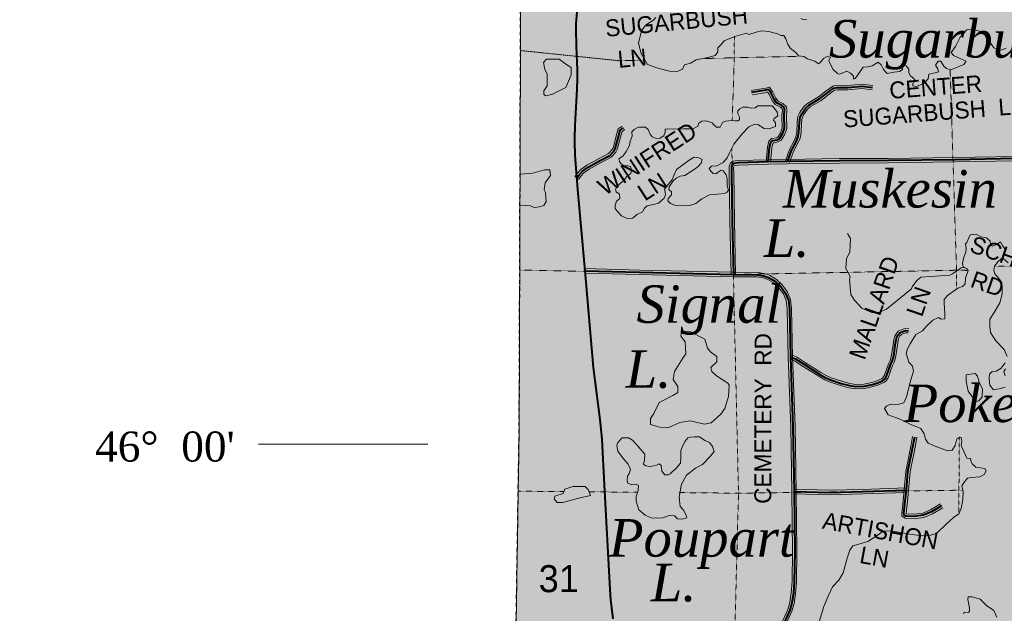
# Model space of a CAD drawing. Extents: x 290250 to 590026, y 44066 to 275711.
# Tile 14 of 121: x 317358 to 340971, y 132829 to 147059. Entities that reach past the tile are written whole.
import ezdxf

# ---------------------------------------------------------------- set-up
doc = ezdxf.new("R2010")
doc.units = 0
doc.header["$MEASUREMENT"] = 0
doc.linetypes.add('Wisdot1', pattern=[0.0625, 0.03125, -0.03125])
doc.linetypes.add('Wisdot4', pattern=[0.28125, 0.125, -0.0625, 0.03125, -0.0625])
for name, color, linetype, lineweight in [('C_bnd_county', 240, 'Wisdot4', 25), ('C_bnd_section', 240, 'Wisdot1', 15), ('C_indian_res_bnd', 240, 'Continuous', 9), ('C_indian_res_bnd_fill', 248, 'Continuous', 25), ('C_indian_res_bnd_on_island_fill', 248, 'Continuous', 25), ('C_island', 240, 'Continuous', 9), ('C_lake', 240, 'Continuous', 9), ('C_lake_fill', 247, 'Continuous', 25), ('C_per_lat_long', 240, 'Continuous', 9), ('C_per_txt_blk', 240, 'Continuous', 20), ('C_river_single', 242, 'Continuous', 13), ('C_sth', 240, 'Continuous', 40), ('C_twnrd', 240, 'Continuous', 13), ('C_twnrd_txt', 240, 'Continuous', 13)]:
    doc.layers.add(name, color=color, linetype=linetype, lineweight=lineweight)
doc.layers.add('C_bnd_section_line_txt', color=240, linetype='Continuous')
doc.layers.add('C_lake_txt', color=240, linetype='Continuous')
doc.layers.add('C_indian_res_bnd_on_island', color=7, linetype='Continuous', lineweight=13, true_color=0xcdcdcd)
doc.layers.add('C_twnrd_mask', color=7, linetype='Continuous', lineweight=40, true_color=0xffffff)
doc.layers.add('C_island_fill', color=7, linetype='Continuous', true_color=0xffffff)
doc.styles.add('Source Sans Pro', font='SourceSansPro-Regular.ttf')
doc.styles.add('Times New Roman', font='times.ttf')
doc.styles.add('Times New Roman Italic', font='timesi.ttf')

# ---------------------------------------------------------------- blocks, each defined once
blk = doc.blocks.new('Map-hatch-to-back')
at = {"layer": 'C_indian_res_bnd_fill'}
h = blk.add_hatch(color=256, dxfattribs=at)
h.dxf.hatch_style = 1
h.paths.add_polyline_path([(315612, 99695), (315565, 105054), (315349, 110315), (315501, 112342), (315411, 117333), (315381, 121774), (315393, 126198), (315379, 130583), (325282, 130554), (327046, 130543), (329232, 130517), (329338, 137274), (329421, 162232), (334487, 162268), (339788, 162304), (345127, 162325), (350297, 162324), (355618, 162319), (358372, 162309), (360725, 162346), (364605, 162302), (367808, 162281), (371603, 162278), (371658, 156563), (371656, 152573), (371611, 145991), (371585, 140795), (371567, 135631), (371536, 133577), (371630, 130397), (372912, 130398), (372908, 126396), (372672, 121323), (372437, 115922), (372511, 110725), (372805, 99851), (367511, 99812), (359990, 99867), (359286, 99853), (358491, 99837), (346810, 99854), (341459, 99835), (331018, 99901), (325600, 99818)])
at = {"layer": 'C_indian_res_bnd_on_island_fill'}
h = blk.add_hatch(color=256, dxfattribs=at)
h.dxf.hatch_style = 1
h.paths.add_polyline_path([(340055, 138548), (340271, 138580), (340329, 138513), (340370, 138371), (340444, 138204), (340443, 138021), (340359, 137921), (340284, 137905), (340102, 138156), (340053, 138390)])
at = {"layer": 'C_island_fill'}
h = blk.add_hatch(color=256, dxfattribs=at)
h.dxf.hatch_style = 1
h.paths.add_polyline_path([(340055, 138548), (340271, 138580), (340329, 138513), (340370, 138371), (340444, 138204), (340443, 138021), (340359, 137921), (340284, 137905), (340102, 138156), (340053, 138390)])
at = {"layer": 'C_lake_fill'}
h = blk.add_hatch(color=256, dxfattribs=at)
h.dxf.hatch_style = 1
h.paths.add_polyline_path([(332356, 146914), (332273, 146790), (332200, 146498), (332263, 146246), (332412, 145984), (332665, 145898), (332942, 145821), (333111, 145806), (333257, 145870), (333305, 145973), (333448, 146017), (333583, 146095), (333859, 146155), (334038, 146199), (334101, 146288), (334098, 146385), (334178, 146466), (334253, 146555), (334509, 146657), (334788, 146732), (334848, 146707), (335018, 146763), (335158, 146795), (335323, 146772), (335528, 146716), (335612, 146676), (335682, 146678), (335728, 146597), (335783, 146473), (335845, 146370), (335973, 146272), (336038, 146195), (336164, 146176), (336248, 146120), (336426, 146063), (336514, 145999), (336559, 146039), (336642, 146136), (336720, 146174), (336802, 146157), (336766, 146081), (336775, 146031), (336870, 145861), (336971, 145770), (337014, 145756), (337080, 145774), (337192, 145828), (337284, 145780), (337353, 145708), (337351, 145637), (337397, 145651), (337454, 145735), (337589, 145923), (337698, 145930), (337803, 145949), (337945, 146040), (338014, 145975), (338064, 145879), (338113, 145814), (338161, 145772), (338324, 145797), (338465, 145813), (338526, 145870), (338527, 145964), (338617, 145955), (338678, 145871), (338681, 145793), (338710, 145719), (338823, 145625), (338775, 145521), (338773, 145470), (338863, 145458), (339041, 145530), (339143, 145643), (339160, 145753), (339315, 145781), (339389, 145811), (339375, 145877), (339317, 145965), (339385, 146065), (339447, 146067), (339521, 145944), (339582, 145887), (339689, 145855), (340002, 145987), (340058, 146063), (339911, 146129), (339756, 146198), (339699, 146275), (339804, 146419), (339911, 146642), (340070, 146815), (340194, 146835), (340431, 146768), (340532, 146661), (340610, 146542), (340717, 146385), (340891, 146332), (341019, 146379), (341130, 146457), (341237, 146664), (341232, 146820), (341212, 146949), (341109, 147118), (341136, 147271), (341179, 147527), (341099, 147750), (341035, 147852), (340953, 147865), (340793, 147828), (340353, 147654), (340127, 147600), (339880, 147628), (339584, 147587), (339279, 147444), (339147, 147413), (338900, 147401), (338636, 147487), (338373, 147623), (338157, 147648), (338045, 147719), (338001, 147757), (337867, 147796), (337672, 147774), (337377, 147667), (337244, 147565), (337001, 147306), (336934, 147214), (336846, 147153), (336727, 147196), (336643, 147233), (336577, 147231), (336435, 147136), (336234, 147067), (336156, 147053), (336088, 147086), (336027, 147170), (335974, 147223), (335821, 147238), (335718, 147270), (335662, 147315), (335601, 147404), (335566, 147528), (335529, 147553), (335444, 147532), (335280, 147398), (335063, 147207), (334777, 147100), (334534, 147108), (334264, 147205), (333929, 147410), (333781, 147511), (333639, 147550), (333522, 147546), (333393, 147530), (333248, 147557), (333067, 147571), (333009, 147565), (332934, 147555), (332808, 147469), (332728, 147384), (332670, 147241), (332616, 147114), (332555, 147046), (332386, 146943)])
h = blk.add_hatch(color=256, dxfattribs=at)
h.dxf.hatch_style = 1
h.paths.add_polyline_path([(330454, 145437), (330120, 145264), (329970, 145232), (329928, 145274), (329929, 145357), (330005, 145474), (330006, 145757), (329949, 145866), (329916, 146032), (329992, 146115), (330292, 146113), (330458, 145995), (330583, 145911), (330581, 145736)])
h = blk.add_hatch(color=256, dxfattribs=at)
h.dxf.hatch_style = 1
h.paths.add_polyline_path([(332987, 142862), (332908, 142773), (332898, 142714), (332963, 142653), (333113, 142599), (333426, 142605), (333577, 142649), (333718, 142763), (333899, 142859), (334095, 142873), (334259, 142890), (334324, 142923), (334358, 142971), (334323, 143076), (334322, 143240), (334299, 143337), (334226, 143433), (334182, 143455), (334105, 143406), (334056, 143365), (333989, 143375), (333933, 143428), (333895, 143493), (333952, 143546), (334077, 143554), (334227, 143633), (334326, 143749), (334381, 143865), (334484, 144075), (334683, 144320), (334842, 144494), (334977, 144557), (335056, 144544), (335208, 144454), (335329, 144446), (335480, 144498), (335482, 144584), (335432, 144653), (335455, 144693), (335543, 144755), (335524, 144844), (335467, 144925), (335406, 144993), (335336, 144995), (335242, 144992), (335175, 144990), (335062, 144994), (334997, 144945), (334907, 144938), (334824, 144963), (334703, 144959), (334626, 144918), (334584, 144877), (334582, 144799), (334620, 144722), (334622, 144659), (334584, 144635), (334517, 144632), (334438, 144646), (334283, 144625), (334209, 144591), (334158, 144480), (334072, 144485), (334007, 144542), (333963, 144584), (333876, 144620), (333797, 144633), (333715, 144623), (333642, 144578), (333621, 144503), (333513, 144444), (333415, 144445), (333278, 144441), (333044, 144438), (332899, 144445), (332836, 144435), (332839, 144361), (332802, 144277), (332710, 144220), (332624, 144209), (332525, 144249), (332476, 144314), (332433, 144430), (332365, 144483), (332201, 144482), (332097, 144427), (332040, 144367), (332043, 144265), (331996, 144146), (331984, 144040), (331906, 143897), (331827, 143792), (331727, 143723), (331745, 143657), (331770, 143622), (331850, 143558), (331948, 143557), (332003, 143536), (332033, 143466), (332016, 143368), (331913, 143294), (331846, 143202), (331769, 143137), (331678, 143052), (331649, 142992), (331666, 142930), (331742, 142877), (331753, 142776), (331673, 142711), (331641, 142608), (331639, 142534), (331684, 142472), (331794, 142354), (331929, 142292), (332066, 142300), (332161, 142385), (332295, 142456), (332340, 142544), (332409, 142593), (332556, 142625), (332676, 142664), (332810, 142782), (332847, 142857), (332841, 142924), (332823, 142993), (332898, 143102), (332996, 143210), (333113, 143465), (333415, 143693), (333535, 143760), (333644, 143751), (333724, 143711), (333704, 143616), (333628, 143539), (333532, 143466), (333448, 143412), (333306, 143322), (333200, 143311), (333104, 143261), (333028, 143196), (332930, 143056), (332929, 142989), (332989, 142936)])
h = blk.add_hatch(color=256, dxfattribs=at)
h.dxf.hatch_style = 1
h.paths.add_polyline_path([(329359, 143352), (329666, 143376), (329941, 143457), (330075, 143456), (330090, 143323), (329956, 143149), (329938, 142982), (329971, 142915), (329986, 142699), (329927, 142607), (329827, 142575), (329693, 142559), (329610, 142593), (329369, 142611), (329356, 142609)])
h = blk.add_hatch(color=256, dxfattribs=at)
h.dxf.hatch_style = 1
h.paths.add_polyline_path([(341148, 133844), (341313, 133833), (341525, 133804), (341658, 133816), (341795, 133809), (341956, 133693), (342114, 133627), (342255, 133628), (342388, 133632), (342513, 133522), (342675, 133480), (342826, 133520), (343014, 133628), (343082, 133724), (343048, 133801), (342983, 133870), (342954, 133947), (342949, 134096), (342931, 134173), (342858, 134238), (342643, 134247), (342447, 134252), (342354, 134351), (342324, 134554), (342380, 134896), (342446, 135028), (342522, 135093), (342612, 135092), (342648, 135077), (342654, 135011), (342711, 134930), (342839, 134856), (342898, 134732), (342948, 134503), (342954, 134448), (342955, 134401), (343062, 134350), (343165, 134330), (343366, 134414), (343532, 134470), (343581, 134538), (343627, 134830), (343614, 134978), (343542, 135027), (343400, 134952), (343292, 135015), (343341, 135087), (343389, 135155), (343305, 135215), (343221, 135287), (343245, 135409), (343309, 135587), (343383, 135605), (343458, 135580), (343523, 135512), (343621, 135499), (343734, 135542), (343803, 135689), (343908, 135849), (344090, 136031), (344180, 136033), (344315, 135987), (344419, 136037), (344467, 136117), (344475, 136250), (344456, 136457), (344407, 136796), (344320, 137076), (344231, 137284), (344218, 137464), (344196, 137659), (344117, 137805), (343935, 137972), (343732, 138205), (343583, 138345), (343306, 138458), (343048, 138449), (342664, 138441), (342622, 138428), (342593, 138345), (342599, 138263), (342714, 138228), (342795, 138136), (342840, 137957), (342781, 137850), (342716, 137801), (342618, 137782), (342452, 137851), (342339, 137942), (342270, 138155), (342203, 138298), (342142, 138386), (342041, 138477), (341951, 138607), (341888, 138738), (341807, 138810), (341669, 138861), (341423, 138837), (341170, 138775), (341001, 138691), (340960, 138623), (340994, 138518), (341112, 138385), (341064, 138309), (340991, 138248), (340844, 138208), (340715, 138189), (340626, 138295), (340605, 138448), (340618, 138558), (340678, 138622), (340779, 138637), (340899, 138703), (340988, 138835), (341029, 138927), (341039, 138986), (340967, 139152), (340765, 139357), (340637, 139557), (340621, 139701), (340627, 139878), (340724, 140037), (340861, 140273), (340921, 140490), (340917, 140635), (340909, 140760), (340839, 140851), (340742, 140970), (340716, 141055), (340732, 141154), (340823, 141262), (340895, 141327), (340946, 141336), (341066, 141227), (341210, 141262), (341279, 141316), (341256, 141424), (341128, 141495), (341002, 141542), (340928, 141645), (340878, 141734), (340802, 141677), (340690, 141626), (340642, 141664), (340631, 141746), (340543, 141829), (340405, 141856), (340297, 141915), (340149, 141903), (340109, 141812), (340069, 141716), (340042, 141688), (340057, 141571), (340044, 141492), (339990, 141338), (339967, 141216), (339981, 141134), (340065, 141094), (340101, 141048), (340037, 140862), (340029, 140724), (339968, 140664), (339860, 140621), (339607, 140445), (339528, 140352), (339531, 140266), (339543, 140012), (339543, 139887), (339453, 139876), (339393, 139921), (339254, 139858), (339109, 139720), (339007, 139604), (338846, 139509), (338712, 139289), (338649, 139166), (338614, 139055), (338679, 138849), (338772, 138754), (338791, 138634), (338731, 138428), (338626, 138021), (338560, 137878), (338421, 137835), (338240, 137845), (338144, 137795), (338095, 137735), (338186, 137589), (338360, 137520), (338491, 137477), (338710, 137362), (338967, 137257), (339049, 137134), (339077, 137002), (339143, 136906), (339353, 136822), (339610, 136721), (339719, 136740), (339790, 136852), (339836, 137010), (339867, 137030), (339905, 137055), (339933, 137040), (339955, 136951), (339939, 136848), (340070, 136551), (340160, 136538), (340174, 136460), (340207, 136403), (340284, 136335), (340504, 136298), (340537, 136245), (340485, 136153), (340381, 136099), (340182, 136081), (340089, 136066), (340013, 135981), (339950, 135882), (339985, 135757), (339976, 135553), (339939, 135345), (339881, 135214), (339750, 135123), (339579, 134969), (339347, 134743), (339169, 134694), (338989, 134685), (338702, 134726), (338383, 134783), (338230, 134806), (338062, 134797), (337924, 134694), (337694, 134550), (337426, 134471), (337337, 134449), (337270, 134345), (337205, 134147), (337110, 133803), (337002, 133624), (336847, 133462), (336748, 133240), (336642, 132994), (336533, 132626), (336503, 132308), (336456, 132076), (336443, 131864), (336461, 131668), (336517, 131388), (336522, 131200), (336488, 131047), (336296, 130915), (336113, 130773), (335855, 130647), (335616, 130518), (335454, 130317), (335417, 130238), (335439, 130168), (335507, 130123), (335580, 130157), (335764, 130280), (335878, 130291), (335996, 130252), (336062, 130137), (336078, 130008), (336059, 129862), (335916, 129693), (335809, 129490), (335819, 129416), (335906, 129372), (335989, 129363), (336043, 129509), (336094, 129617), (336167, 129658), (336321, 129643), (336445, 129534), (336401, 129446), (336284, 129188), (336263, 129101), (336288, 129043), (336367, 129030), (336449, 129029), (336478, 129002), (336553, 128954), (336638, 128760), (336664, 128428), (336709, 128359), (336766, 128302), (336864, 128396), (336934, 128409), (336989, 128282), (336992, 128078), (336964, 127976), (336883, 127926), (336833, 127913), (336771, 127989), (336718, 128086), (336650, 128126), (336530, 128091), (336514, 128087), (336441, 128049), (336355, 128051), (336240, 128086), (336182, 128081), (336132, 128024), (336088, 127952), (335968, 127913), (335849, 127839), (335766, 127727), (335644, 127504), (335518, 127382), (335347, 127224), (335284, 127109), (335095, 126895), (334967, 126731), (334823, 126711), (334591, 126739), (334473, 126649), (334409, 126545), (334476, 126304), (334559, 126127), (334685, 126111), (334797, 126177), (335067, 126291), (335354, 126390), (335460, 126362), (335641, 126466), (335829, 126472), (336039, 126494), (336181, 126604), (336311, 126694), (336497, 126641), (336660, 126549), (336716, 126625), (336720, 126746), (336858, 126970), (336953, 127067), (337117, 127092), (337713, 127161), (337881, 127170), (338021, 127222), (338080, 127325), (338065, 127548), (338075, 127732), (338183, 127896), (338424, 128335), (338617, 128552), (338653, 128667), (338652, 128816), (338597, 128951), (338514, 129089), (338382, 129179), (338135, 129309), (337993, 129371), (337982, 129456), (338009, 129583), (338153, 129756), (338370, 129950), (338445, 130051), (338519, 130323), (338529, 130496), (338455, 130599), (338406, 130664), (338405, 130829), (338432, 130959), (338492, 131058), (338567, 131143), (338692, 131170), (338773, 131193), (338897, 131255), (338979, 131258), (339016, 131310), (339013, 131400), (338964, 131461), (338887, 131564), (338899, 131686), (338903, 131811), (338896, 131893), (338822, 131903), (338728, 131888), (338641, 131799), (338580, 131739), (338526, 131729), (338518, 131854), (338608, 131967), (338817, 132059), (339042, 132223), (339154, 132293), (339171, 132364), (339095, 132405), (339035, 132458), (339052, 132529), (339093, 132597), (339172, 132595), (339209, 132526), (339254, 132472), (339328, 132463), (339422, 132466), (339489, 132468), (339534, 132520), (339572, 132565), (339633, 132625), (339715, 132612), (339760, 132570), (339787, 132579), (339890, 132645), (340016, 132759), (339991, 132817), (340005, 132856), (340115, 132852), (340134, 132880), (340139, 132962), (340094, 133157), (340107, 133224), (340201, 133227), (340395, 133166), (340544, 133018), (340720, 132898), (340788, 132740), (340855, 132699), (340988, 132719), (341069, 132741), (341184, 132838), (341408, 133065), (341557, 133179), (341582, 133250), (341545, 133292), (341440, 133293), (341384, 133318), (341334, 133419), (341304, 133500), (341286, 133578), (341226, 133627), (341154, 133667), (341110, 133701), (341072, 133775)])
h = blk.add_hatch(color=256, dxfattribs=at)
h.dxf.hatch_style = 1
h.paths.add_polyline_path([(332485, 137357), (332486, 137499), (332562, 137615), (332697, 137881), (333023, 138054), (333141, 138119), (333142, 138269), (333026, 138437), (333061, 138628), (333263, 138944), (333330, 139052), (333315, 139335), (333216, 139469), (333233, 139561), (333284, 139594), (333450, 139576), (333658, 139466), (333791, 139398), (333856, 139181), (333922, 139098), (334080, 138988), (334079, 138855), (333936, 138723), (333953, 138622), (334069, 138522), (334342, 138345), (334376, 138295), (334357, 138028), (334272, 137737), (334171, 137604), (333944, 137397), (333777, 137365), (333436, 137443), (333186, 137403), (332943, 137288), (332876, 137271), (332710, 137289)])
h = blk.add_hatch(color=256, dxfattribs=at)
h.dxf.hatch_style = 1
h.paths.add_polyline_path([(332187, 135776), (332145, 135630), (332145, 135516), (332210, 135307), (332359, 135182), (332498, 135116), (332662, 135109), (332779, 135117), (332930, 135177), (333064, 135165), (333136, 135097), (333250, 135089), (333355, 135119), (333345, 135182), (333278, 135305), (333198, 135389), (333175, 135615), (333232, 135926), (333350, 136141), (333568, 136309), (333734, 136396), (333912, 136578), (334013, 136710), (333974, 136830), (333897, 136922), (333790, 136973), (333662, 137056), (333537, 137056), (333443, 137053), (333381, 137035), (333309, 136951), (333247, 136815), (333214, 136728), (333212, 136556), (333208, 136431), (333106, 136318), (332958, 136172), (332908, 136151), (332829, 136152), (332760, 136240), (332740, 136369), (332692, 136410), (332626, 136381), (332487, 136345), (332376, 136361), (332320, 136403), (332341, 136505), (332348, 136642), (332202, 136822), (332052, 136982), (331960, 137034), (331803, 137037), (331705, 136924), (331680, 136853), (331704, 136712), (331835, 136529), (331949, 136403), (332003, 136279), (331975, 136180), (331934, 136120), (331930, 136007), (331939, 135948), (332042, 135908), (332144, 135923), (332199, 135890)])
h = blk.add_hatch(color=256, dxfattribs=at)
h.dxf.hatch_style = 1
h.paths.add_polyline_path([(331046, 135650), (330770, 135585), (330377, 135488), (330244, 135489), (330177, 135572), (330194, 135639), (330395, 135704), (330429, 135804), (330622, 135869), (330922, 135868), (330988, 135800)])

msp = doc.modelspace()

# ---------------------------------------------------------------- linework, layer by layer
at = {"layer": 'C_bnd_county', "ltscale": 0.5, "elevation": 9, "flags": 128}
msp.add_lwpolyline([(329232, 130517), (329338, 137274), (329421, 162232), (329387, 171873), (329414, 178195), (329407, 189743), (329422, 193936), (329523, 195773), (329502, 199147), (329541, 205760), (329589, 214995), (329494, 219052), (329656, 225571), (329675, 236087), (329711, 246457)], dxfattribs=at)
at = {"layer": 'C_bnd_section', "ltscale": 0.5, "elevation": 7, "flags": 128}
for points in [[(334446, 144644), (334493, 146103), (334497, 146667)], [(332352, 146089), (331749, 146073), (329369, 146319)], [(336118, 146183), (334374, 146143), (333724, 146126)], [(339825, 140596), (339824, 141052), (339672, 145860)], [(334460, 130541), (334596, 135708), (334474, 140951), (334438, 143982)], [(340100, 141050), (339824, 141052), (334474, 140951), (329350, 141059)], [(345384, 141123), (345153, 141123), (340732, 141153)], [(339880, 135213), (339883, 135812), (339891, 137046)], [(339978, 135780), (339833, 135778), (334596, 135708), (333175, 135722)], [(330410, 135747), (329314, 135757)], [(332157, 135731), (331011, 135741)]]:
    msp.add_lwpolyline(points, dxfattribs=at)
at = {"layer": 'C_indian_res_bnd', "ltscale": 0.5, "elevation": 100, "flags": 128}
msp.add_lwpolyline([(315612, 99695), (315565, 105054), (315349, 110315), (315501, 112342), (315411, 117333), (315381, 121774), (315393, 126198), (315379, 130583), (325282, 130554), (327046, 130543), (329232, 130517), (329338, 137274), (329421, 162232)], dxfattribs=at)
at = {"layer": 'C_indian_res_bnd_on_island', "ltscale": 0.5, "elevation": 10, "flags": 128}
msp.add_lwpolyline([(340055, 138548), (340271, 138580), (340329, 138513), (340370, 138371), (340444, 138204), (340443, 138021), (340359, 137921), (340284, 137905), (340102, 138156), (340053, 138390), (340055, 138548)], dxfattribs=at)
at = {"layer": 'C_island', "ltscale": 0.5, "elevation": 5, "flags": 128}
msp.add_lwpolyline([(340055, 138548), (340271, 138580), (340329, 138513), (340370, 138371), (340444, 138204), (340443, 138021), (340359, 137921), (340284, 137905), (340102, 138156), (340053, 138390), (340055, 138548)], dxfattribs=at)
at = {"layer": 'C_lake', "ltscale": 0.5, "elevation": 4, "flags": 128}
for points in [[(332616, 147114), (332555, 147046), (332386, 146943), (332356, 146914)], [(332356, 146914), (332273, 146790), (332200, 146498), (332263, 146246), (332412, 145984), (332665, 145898), (332942, 145821), (333111, 145806), (333257, 145870), (333305, 145973), (333448, 146017), (333583, 146095), (333859, 146155), (334038, 146199), (334101, 146288), (334098, 146385), (334178, 146466), (334253, 146555), (334509, 146657), (334788, 146732), (334848, 146707), (335018, 146763), (335158, 146795), (335323, 146772), (335528, 146716), (335612, 146676), (335682, 146678), (335728, 146597), (335783, 146473), (335845, 146370), (335973, 146272), (336038, 146195), (336164, 146176), (336248, 146120), (336426, 146063), (336514, 145999), (336559, 146039), (336642, 146136), (336720, 146174), (336802, 146157), (336766, 146081), (336775, 146031), (336870, 145861), (336971, 145770), (337014, 145756), (337080, 145774), (337192, 145828), (337284, 145780), (337353, 145708), (337351, 145637), (337397, 145651), (337454, 145735), (337589, 145923), (337698, 145930), (337803, 145949), (337945, 146040), (338014, 145975), (338064, 145879), (338113, 145814), (338161, 145772), (338324, 145797), (338465, 145813), (338526, 145870), (338527, 145964), (338617, 145955), (338678, 145871), (338681, 145793), (338710, 145719), (338823, 145625), (338775, 145521), (338773, 145470), (338863, 145458), (339041, 145530), (339143, 145643), (339160, 145753), (339315, 145781), (339389, 145811), (339375, 145877), (339317, 145965), (339385, 146065), (339447, 146067), (339521, 145944), (339582, 145887), (339689, 145855), (340002, 145987), (340058, 146063), (339911, 146129), (339756, 146198), (339699, 146275), (339804, 146419), (339911, 146642), (340070, 146815), (340194, 146835), (340431, 146768), (340532, 146661), (340610, 146542), (340717, 146385), (340891, 146332), (341019, 146379)], [(336234, 147067), (336156, 147053), (336088, 147086)], [(330454, 145437), (330120, 145264), (329970, 145232), (329928, 145274), (329929, 145357), (330005, 145474), (330006, 145757), (329949, 145866), (329916, 146032), (329992, 146115), (330292, 146113), (330458, 145995), (330583, 145911), (330581, 145736), (330454, 145437)], [(332987, 142862), (332908, 142773), (332898, 142714), (332963, 142653), (333113, 142599), (333426, 142605), (333577, 142649), (333718, 142763), (333899, 142859), (334095, 142873), (334259, 142890), (334324, 142923), (334358, 142971), (334323, 143076), (334322, 143240), (334299, 143337), (334226, 143433), (334182, 143455), (334105, 143406), (334056, 143365), (333989, 143375), (333933, 143428), (333895, 143493), (333952, 143546), (334077, 143554), (334227, 143633), (334326, 143749), (334381, 143865), (334484, 144075), (334683, 144320), (334842, 144494), (334977, 144557), (335056, 144544), (335208, 144454), (335329, 144446), (335480, 144498), (335482, 144584), (335432, 144653), (335455, 144693), (335543, 144755), (335524, 144844), (335467, 144925), (335406, 144993), (335336, 144995), (335242, 144992), (335175, 144990), (335062, 144994), (334997, 144945), (334907, 144938), (334824, 144963), (334703, 144959), (334626, 144918), (334584, 144877), (334582, 144799), (334620, 144722), (334622, 144659), (334584, 144635), (334517, 144632), (334438, 144646), (334283, 144625), (334209, 144591), (334158, 144480), (334072, 144485), (334007, 144542), (333963, 144584), (333876, 144620), (333797, 144633), (333715, 144623), (333642, 144578), (333621, 144503), (333513, 144444), (333415, 144445), (333278, 144441), (333044, 144438), (332899, 144445), (332836, 144435), (332839, 144361), (332802, 144277), (332710, 144220), (332624, 144209), (332525, 144249), (332476, 144314), (332433, 144430), (332365, 144483), (332201, 144482), (332097, 144427), (332040, 144367), (332043, 144265), (331996, 144146), (331984, 144040), (331906, 143897), (331827, 143792), (331727, 143723), (331745, 143657), (331770, 143622), (331850, 143558), (331948, 143557), (332003, 143536), (332033, 143466), (332016, 143368), (331913, 143294), (331846, 143202), (331769, 143137), (331678, 143052), (331649, 142992), (331666, 142930), (331742, 142877), (331753, 142776), (331673, 142711), (331641, 142608), (331639, 142534), (331684, 142472), (331794, 142354), (331929, 142292), (332066, 142300), (332161, 142385), (332295, 142456), (332340, 142544), (332409, 142593), (332556, 142625), (332676, 142664), (332810, 142782), (332847, 142857), (332841, 142924), (332823, 142993), (332898, 143102), (332996, 143210), (333113, 143465), (333415, 143693), (333535, 143760), (333644, 143751), (333724, 143711), (333704, 143616), (333628, 143539), (333532, 143466), (333448, 143412), (333306, 143322), (333200, 143311), (333104, 143261), (333028, 143196), (332930, 143056), (332929, 142989), (332989, 142936), (332987, 142862)], [(329359, 143352), (329666, 143376), (329941, 143457), (330075, 143456), (330090, 143323), (329956, 143149), (329938, 142982), (329971, 142915), (329986, 142699), (329927, 142607), (329827, 142575), (329693, 142559), (329610, 142593), (329369, 142611), (329356, 142609), (329359, 143352)], [(341002, 141542), (340928, 141645), (340878, 141734), (340802, 141677), (340690, 141626), (340642, 141664), (340631, 141746), (340543, 141829), (340405, 141856), (340297, 141915), (340149, 141903), (340109, 141812), (340069, 141716), (340042, 141688), (340057, 141571), (340044, 141492), (339990, 141338), (339967, 141216), (339981, 141134), (340065, 141094), (340101, 141048), (340037, 140862), (340029, 140724), (339968, 140664), (339860, 140621), (339607, 140445), (339528, 140352), (339531, 140266), (339543, 140012), (339543, 139887), (339453, 139876), (339393, 139921), (339254, 139858), (339109, 139720), (339007, 139604), (338846, 139509), (338712, 139289), (338649, 139166), (338614, 139055), (338679, 138849), (338772, 138754), (338791, 138634), (338731, 138428), (338626, 138021), (338560, 137878), (338421, 137835), (338240, 137845), (338144, 137795), (338095, 137735), (338186, 137589), (338360, 137520), (338491, 137477), (338710, 137362), (338967, 137257), (339049, 137134), (339077, 137002), (339143, 136906), (339353, 136822), (339610, 136721), (339719, 136740), (339790, 136852), (339836, 137010), (339867, 137030), (339905, 137055), (339933, 137040), (339955, 136951), (339939, 136848), (340070, 136551), (340160, 136538), (340174, 136460), (340207, 136403), (340284, 136335), (340504, 136298), (340537, 136245), (340485, 136153), (340381, 136099), (340182, 136081), (340089, 136066), (340013, 135981), (339950, 135882), (339985, 135757), (339976, 135553), (339939, 135345), (339881, 135214), (339750, 135123), (339579, 134969), (339347, 134743), (339169, 134694), (338989, 134685), (338702, 134726), (338383, 134783), (338230, 134806), (338062, 134797), (337924, 134694), (337694, 134550), (337426, 134471), (337337, 134449), (337270, 134345), (337205, 134147), (337110, 133803), (337002, 133624), (336847, 133462), (336748, 133240), (336642, 132994), (336533, 132626)], [(341039, 138986), (340967, 139152), (340765, 139357), (340637, 139557), (340621, 139701), (340627, 139878), (340724, 140037), (340861, 140273), (340921, 140490), (340917, 140635), (340909, 140760), (340839, 140851), (340742, 140970), (340716, 141055), (340732, 141154), (340823, 141262), (340895, 141327), (340946, 141336), (341066, 141227)], [(332485, 137357), (332486, 137499), (332562, 137615), (332697, 137881), (333023, 138054), (333141, 138119), (333142, 138269), (333026, 138437), (333061, 138628), (333263, 138944), (333330, 139052), (333315, 139335), (333216, 139469), (333233, 139561), (333284, 139594), (333450, 139576), (333658, 139466), (333791, 139398), (333856, 139181), (333922, 139098), (334080, 138988), (334079, 138855), (333936, 138723), (333953, 138622), (334069, 138522), (334342, 138345), (334376, 138295), (334357, 138028), (334272, 137737), (334171, 137604), (333944, 137397), (333777, 137365), (333436, 137443), (333186, 137403), (332943, 137288), (332876, 137271), (332710, 137289), (332485, 137357)], [(340991, 138248), (340844, 138208), (340715, 138189), (340626, 138295), (340605, 138448), (340618, 138558), (340678, 138622), (340779, 138637), (340899, 138703), (340988, 138835)], [(341001, 138691), (340960, 138623), (340994, 138518)], [(332187, 135776), (332145, 135630), (332145, 135516), (332210, 135307), (332359, 135182), (332498, 135116), (332662, 135109), (332779, 135117), (332930, 135177), (333064, 135165), (333136, 135097), (333250, 135089), (333355, 135119), (333345, 135182), (333278, 135305), (333198, 135389), (333175, 135615), (333232, 135926), (333350, 136141), (333568, 136309), (333734, 136396), (333912, 136578), (334013, 136710), (333974, 136830), (333897, 136922), (333790, 136973), (333662, 137056), (333537, 137056), (333443, 137053), (333381, 137035), (333309, 136951), (333247, 136815), (333214, 136728), (333212, 136556), (333208, 136431), (333106, 136318), (332958, 136172), (332908, 136151), (332829, 136152), (332760, 136240), (332740, 136369), (332692, 136410), (332626, 136381), (332487, 136345), (332376, 136361), (332320, 136403), (332341, 136505), (332348, 136642), (332202, 136822), (332052, 136982), (331960, 137034), (331803, 137037), (331705, 136924), (331680, 136853), (331704, 136712), (331835, 136529), (331949, 136403), (332003, 136279), (331975, 136180), (331934, 136120), (331930, 136007), (331939, 135948), (332042, 135908), (332144, 135923), (332199, 135890), (332187, 135776)], [(331046, 135650), (330770, 135585), (330377, 135488), (330244, 135489), (330177, 135572), (330194, 135639), (330395, 135704), (330429, 135804), (330622, 135869), (330922, 135868), (330988, 135800), (331046, 135650)], [(339991, 132817), (340005, 132856), (340115, 132852), (340134, 132880), (340139, 132962), (340094, 133157), (340107, 133224), (340201, 133227), (340395, 133166), (340544, 133018), (340720, 132898), (340788, 132740)]]:
    msp.add_lwpolyline(points, dxfattribs=at)
at = {"layer": 'C_per_lat_long', "ltscale": 0.5}
msp.add_line((323089, 136887, 70), (327143, 136887, 70), dxfattribs=at)
at = {"layer": 'C_river_single', "ltscale": 0.5, "elevation": 13, "flags": 128}
msp.add_lwpolyline([(340014, 141118), (339938, 141107), (339729, 140967), (339662, 140934), (338970, 140889), (338869, 140806), (338760, 140657), (338743, 140607), (338147, 140119), (337964, 140037), (337797, 140038), (337556, 140140), (337374, 140341), (337291, 140475), (337260, 140834), (337277, 140900), (337170, 141093), (337188, 141326), (337264, 141492), (337283, 141817), (337209, 141934)], dxfattribs=at)
at = {"layer": 'C_sth', "ltscale": 0.5, "elevation": 15, "flags": 128}
msp.add_lwpolyline([(330716, 147242), (330694, 146966), (330692, 146828), (330703, 146415), (330728, 145853), (330728, 145669), (330716, 145389), (330674, 144532), (330661, 144220), (330662, 144122), (330669, 143813), (330739, 142985), (330912, 141038), (331110, 138719), (331272, 137472), (331298, 137245), (331318, 136995), (331375, 135911), (331510, 133396), (331526, 133150), (331547, 132959), (331582, 132695)], dxfattribs=at)
at = {"layer": 'C_twnrd', "ltscale": 0.5, "elevation": 13, "flags": 128}
for points in [[(335723, 143675), (335822, 143944), (335925, 144140), (335970, 144252), (335992, 144366), (336004, 144595), (336021, 144740), (336067, 144831), (336174, 144983), (336251, 145052), (336518, 145210), (336702, 145355), (336855, 145469), (336962, 145487), (337214, 145483), (337560, 145517), (337818, 145485)], [(335363, 143643), (335396, 143987), (335422, 144091), (335442, 144110), (335542, 144128), (335621, 144167), (335702, 144301), (335754, 144454), (335745, 144750), (335756, 144889), (335748, 144973), (335663, 145048), (335545, 145108), (335494, 145178), (335423, 145325), (335338, 145442), (335251, 145420), (334902, 145363)], [(335258, 143653), (335291, 144006), (335327, 144147), (335391, 144209), (335509, 144229), (335546, 144248), (335606, 144346), (335647, 144470), (335639, 144753), (335650, 144888), (335647, 144921), (335603, 144960), (335474, 145025), (335403, 145124), (335331, 145270), (335294, 145322), (335272, 145316), (334920, 145258)], [(335823, 143639), (335919, 143901), (336022, 144096), (336072, 144222), (336097, 144353), (336110, 144586), (336124, 144709), (336158, 144776), (336254, 144912), (336314, 144966), (336578, 145122), (336767, 145271), (336898, 145369), (336970, 145380), (337219, 145377), (337559, 145410), (337805, 145380)], [(330673, 143294), (330731, 143373), (330819, 143467), (330959, 143568), (331235, 143724), (331476, 143848), (331570, 143950), (331583, 143972), (331604, 144035), (331665, 144274), (331712, 144440), (331803, 144509)], [(330758, 143231), (330813, 143306), (330890, 143387), (331016, 143478), (331286, 143630), (331542, 143763), (331656, 143887), (331681, 143928), (331705, 144006), (331767, 144246), (331805, 144377), (331867, 144425)], [(343977, 141341), (343822, 141783), (343571, 142540), (343382, 143026), (343146, 143515), (343076, 143647), (343028, 143709), (342987, 143744), (342899, 143775), (342707, 143780), (341877, 143782), (341241, 143782), (339792, 143755), (338193, 143735), (337019, 143729), (335772, 143710), (335309, 143701), (334581, 143680), (334469, 143665), (334403, 143626), (334373, 143540), (334375, 143371), (334391, 142237), (334421, 140949)], [(343876, 141306), (343722, 141748), (343471, 142504), (343285, 142984), (343051, 143467), (342987, 143589), (342950, 143636), (342933, 143650), (342879, 143670), (342706, 143674), (341876, 143676), (341242, 143676), (339793, 143649), (338194, 143629), (337021, 143623), (335774, 143604), (335312, 143595), (334589, 143575), (334505, 143563), (334490, 143555), (334479, 143523), (334481, 143373), (334497, 142239), (334527, 140952)], [(330911, 140985), (332218, 140952), (334473, 140898), (335039, 140891), (335185, 140870), (335297, 140834), (335443, 140747), (335564, 140633), (335672, 140488), (335743, 140324), (335764, 140119), (335788, 138974), (335848, 137293), (335877, 135747), (335891, 134307), (335882, 133589), (335860, 133318), (335825, 133087), (335777, 132920), (335612, 132552)], [(330914, 141091), (332221, 141058), (334475, 141004), (335048, 140997), (335209, 140974), (335341, 140931), (335507, 140832), (335644, 140704), (335765, 140542), (335846, 140351), (335870, 140126), (335894, 138978), (335954, 137295), (335983, 135749), (335997, 134307), (335988, 133584), (335965, 133306), (335929, 133064), (335877, 132884), (335706, 132505)], [(335834, 138911), (335881, 138904), (335940, 138884), (336148, 138747), (336519, 138511), (336666, 138428), (336779, 138376), (337046, 138291), (337246, 138234), (337401, 138211), (337614, 138218), (337823, 138262), (337957, 138304), (338028, 138334), (338080, 138359), (338138, 138401), (338183, 138471), (338243, 138633), (338292, 138768), (338332, 138852), (338363, 138956), (338380, 139048), (338407, 139254), (338428, 139371), (338442, 139431), (338469, 139477), (338496, 139508), (338557, 139537), (338615, 139555), (338665, 139549)], [(335849, 139016), (335906, 139007), (335987, 138980), (336205, 138836), (336574, 138602), (336715, 138523), (336818, 138475), (337077, 138392), (337268, 138338), (337407, 138317), (337601, 138324), (337796, 138365), (337921, 138404), (337984, 138430), (338025, 138450), (338060, 138475), (338088, 138518), (338144, 138670), (338194, 138809), (338233, 138890), (338260, 138981), (338275, 139064), (338302, 139271), (338324, 139392), (338342, 139471), (338383, 139538), (338429, 139594), (338518, 139636), (338605, 139664), (338679, 139654)], [(339495, 135359), (339249, 135212), (339042, 135128), (338812, 135096), (338594, 135106), (338514, 135154), (338512, 135233), (338542, 135520), (338569, 135786), (338606, 136232), (338736, 136873), (338768, 137069)], [(339440, 135450), (339202, 135307), (339014, 135231), (338808, 135202), (338626, 135211), (338618, 135215), (338618, 135229), (338648, 135509), (338675, 135776), (338712, 136218), (338840, 136854), (338873, 137051)], [(335932, 135801), (336780, 135777), (337573, 135798), (338620, 135834)], [(335929, 135695), (336780, 135671), (337576, 135692), (338624, 135728)]]:
    msp.add_lwpolyline(points, dxfattribs=at)
at = {"layer": 'C_twnrd_mask', "ltscale": 0.5, "elevation": 12, "flags": 128}
for points in [[(335773, 143657), (335870, 143923), (335974, 144118), (336021, 144237), (336044, 144359), (336057, 144591), (336072, 144724), (336113, 144804), (336214, 144948), (336282, 145009), (336548, 145166), (336735, 145313), (336876, 145419), (336966, 145433), (337216, 145430), (337560, 145464), (337811, 145433)], [(335310, 143648), (335343, 143996), (335375, 144119), (335417, 144159), (335526, 144178), (335583, 144208), (335654, 144323), (335701, 144462), (335692, 144751), (335703, 144889), (335697, 144947), (335633, 145004), (335510, 145067), (335448, 145151), (335377, 145298), (335316, 145382), (335261, 145368), (334911, 145310)], [(330716, 143262), (330772, 143340), (330854, 143427), (330988, 143523), (331260, 143677), (331509, 143806), (331613, 143919), (331632, 143950), (331654, 144021), (331716, 144260), (331759, 144409), (331835, 144467)], [(343927, 141324), (343772, 141766), (343521, 142522), (343334, 143005), (343098, 143491), (343031, 143618), (342989, 143673), (342960, 143697), (342889, 143723), (342706, 143727), (341876, 143729), (341241, 143729), (339792, 143702), (338194, 143682), (337020, 143676), (335773, 143657), (335310, 143648), (334585, 143627), (334487, 143614), (334447, 143590), (334426, 143531), (334428, 143372), (334444, 142238), (334474, 140951)], [(330912, 141038), (332220, 141005), (334474, 140951), (335043, 140944), (335197, 140922), (335319, 140882), (335475, 140789), (335604, 140668), (335718, 140515), (335794, 140337), (335817, 140123), (335841, 138976), (335901, 137294), (335930, 135748), (335944, 134307), (335935, 133587), (335912, 133312), (335877, 133076), (335827, 132902), (335659, 132528)], [(335841, 138963), (335894, 138956), (335963, 138932), (336176, 138791), (336546, 138556), (336690, 138475), (336799, 138426), (337061, 138341), (337257, 138286), (337404, 138264), (337608, 138271), (337809, 138313), (337939, 138354), (338006, 138382), (338053, 138405), (338099, 138438), (338136, 138495), (338193, 138652), (338243, 138788), (338283, 138871), (338312, 138969), (338328, 139056), (338355, 139263), (338376, 139381), (338392, 139451), (338426, 139507), (338462, 139551), (338538, 139587), (338610, 139609), (338672, 139601)], [(339467, 135404), (339225, 135260), (339028, 135179), (338810, 135149), (338610, 135158), (338566, 135184), (338565, 135231), (338595, 135514), (338622, 135781), (338659, 136225), (338788, 136863), (338821, 137060)], [(335930, 135748), (336780, 135724), (337574, 135745), (338622, 135781)]]:
    msp.add_lwpolyline(points, dxfattribs=at)

# ---------------------------------------------------------------- block references
msp.add_blockref('Map-hatch-to-back', (0, 0))

# ---------------------------------------------------------------- texts
at = {"layer": 'C_bnd_section_line_txt', "ltscale": 0.5, "insert": (330286, 133655, 100), "char_height": 648, "attachment_point": 5, "rotation": 0, "line_spacing_factor": 0.8, "style": 'Source Sans Pro'}
msp.add_mtext('{\\C256;31}', dxfattribs=at)
at = {"layer": 'C_lake_txt', "ltscale": 0.5, "char_height": 900, "attachment_point": 5, "rotation": 0, "line_spacing_factor": 0.8, "style": 'Times New Roman Italic'}
for s, insert in [('{\\C256;Sugarbush L.}', (340391, 146455, 50)), ('{\\C256;Muskesin }', (338227, 142997, 50)), ('{\\C256;L.}', (335751, 141813, 50)), ('{\\C256;Signal}', (333887, 140096, 50)), ('{\\C256;L.}', (332439, 138676, 50)), ('{\\C256;Pokegema}', (341386, 137716, 50)), ('{\\C256;Poupart}', (333716, 134491, 50)), ('{\\C256;L.}', (333040, 133558, 50))]:
    msp.add_mtext(s, dxfattribs=dict(at, insert=insert))
at = {"layer": 'C_per_txt_blk', "ltscale": 0.5, "insert": (320841, 136821, 60), "char_height": 720, "attachment_point": 5, "rotation": 0, "line_spacing_factor": 0.8, "style": 'Times New Roman'}
msp.add_mtext("{\\C256;46%%d  00'}", dxfattribs=at)
at = {"layer": 'C_twnrd_txt', "ltscale": 0.5, "char_height": 405.05, "attachment_point": 5, "line_spacing_factor": 0.8, "style": 'Source Sans Pro'}
for s, insert, rotation in [('{\\W1.00001;\\C256;SUGARBUSH}', (333109, 147008), 5.4334), ('{\\W1.00001;\\C256;LN}', (332046, 146137), 5.4334), ('{\\W1.00001;\\C256;CENTER}', (339324, 145444), 4.4008), ('{\\W1.00001;\\C256;SUGARBUSH  LN}', (339312, 144840), 4.4008), ('{\\W1.00001;\\C256;WINIFRED}', (332405, 143729), 33.0009), ('{\\W1.00001;\\C256;LN}', (332530, 143055), 33.0009), ('{\\W1.00001;\\C256;SCHILLEMAN}', (341814, 141125), 340.8579), ('{\\W1;\\C256;MALLARD }', (337847, 140155), 70.901), ('{\\W1.00001;\\C256;RD}', (340566, 140725), 340.8579), ('{\\W1;\\C256;LN}', (338917, 140306), 70.901), ('{\\W1.00001;\\C256;CEMETERY  RD}', (335185, 137499), 89.8969), ('{\\W1.00001;\\C256;ARTISHON  }', (338000, 134806), 349.5761), ('{\\W1.00001;\\C256;LN}', (337856, 134177), 349.5761)]:
    msp.add_mtext(s, dxfattribs=dict(at, insert=insert, rotation=rotation))

doc.saveas('drawing.dxf')
